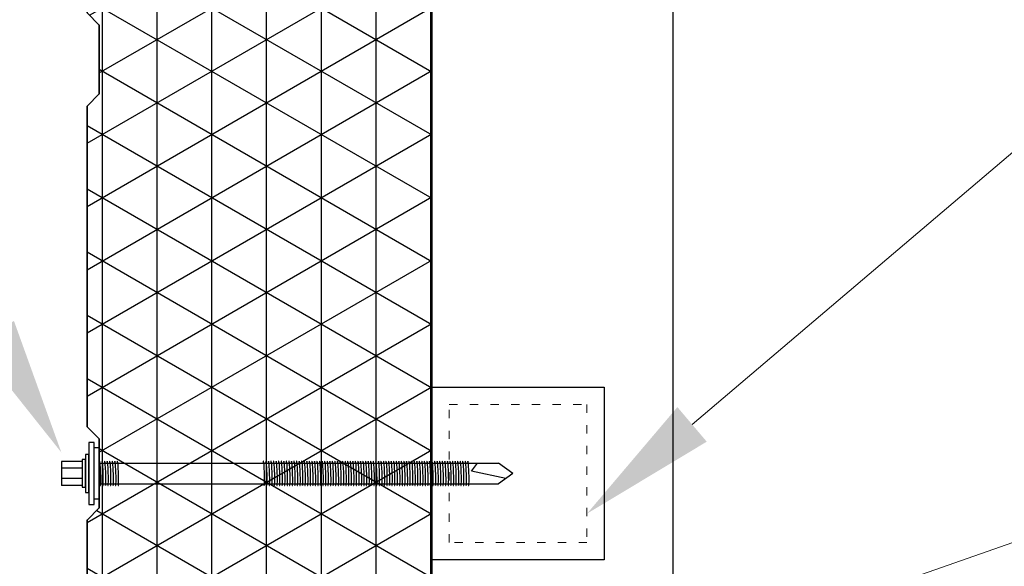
# Model space of a CAD drawing. Header units: millimetres. Extents: x 2842173 to 10151342, y -218675 to 375325.
# Tile 51 of 107: x 2933038 to 2934466, y 115949 to 116741. Entities that reach past the tile are written whole.
import ezdxf
from ezdxf import colors
from ezdxf.entities.mleader import LeaderData, LeaderLine
from ezdxf.math import Vec2, Vec3

# ---------------------------------------------------------------- set-up
doc = ezdxf.new("R2010")
doc.units = ezdxf.units.MM
doc.linetypes.add('ACAD_ISO03W100', pattern=[30, 12, -18])
doc.styles.add('ISOCPEUR', font='isocpeur.ttf')

# ---------------------------------------------------------------- blocks, each defined once
blk = doc.blocks.new('dbdf')
at = {"ltscale": 6}
for p, q in [((459243.5, -549910.1), (459228.5, -549931.3)), ((459243.5, -549910.1), (459258.5, -549931.3)), ((459251, -549920.7), (459240.1, -549970.3)), ((459228.5, -550510.1), (459228.5, -549931.3)), ((459258.5, -550510.1), (459258.5, -549931.3)), ((459240.1, -549970.3), (459228.5, -549961.7)), ((459226, -550535.1), (459226, -550565.1)), ((459236, -550535.1), (459236, -550565.1)), ((459251, -550535.1), (459251, -550565.1)), ((459261, -550535.1), (459261, -550565.1)), ((459226, -550565.1), (459261, -550565.1))]:
    blk.add_line(p, q, dxfattribs=at)
for points in [[(459206, -550510.1), (459281, -550510.1), (459281, -550517.6), (459206, -550517.6)], [(459198.5, -550525.1), (459288.5, -550525.1), (459288.5, -550517.6), (459198.5, -550517.6)], [(459216, -550530.1), (459271, -550530.1), (459271, -550525.1), (459216, -550525.1)], [(459223.5, -550535.1), (459263.5, -550535.1), (459263.5, -550530.1), (459223.5, -550530.1)]]:
    blk.add_lwpolyline(points, close=True, dxfattribs=at)
for centre in [(459243.5, -549974.9), (459243.5, -549978.6), (459243.5, -549982.3), (459243.5, -549986), (459243.5, -549989.7), (459243.5, -549993.4), (459243.5, -549997.1), (459243.5, -550000.8), (459243.5, -550004.5), (459243.5, -550008.3), (459243.5, -550012), (459243.5, -550015.7), (459243.5, -550019.4), (459243.5, -550023.1), (459243.5, -550026.8), (459243.5, -550030.5), (459243.5, -550034.2), (459243.5, -550037.9), (459243.5, -550041.6), (459243.5, -550045.3), (459243.5, -550049), (459243.5, -550052.7), (459243.5, -550056.4), (459243.5, -550060.2), (459243.5, -550063.9), (459243.5, -550067.6), (459243.5, -550071.3), (459243.5, -550075), (459243.5, -550078.7), (459243.5, -550082.4), (459243.5, -550086.1), (459243.5, -550089.8), (459243.5, -550093.5), (459243.5, -550097.2), (459243.5, -550100.9), (459243.5, -550104.6), (459243.5, -550108.4), (459243.5, -550112.1), (459243.5, -550115.8), (459243.5, -550119.5), (459243.5, -550123.2), (459243.5, -550126.9), (459243.5, -550130.6), (459243.5, -550134.3), (459243.5, -550138), (459243.5, -550141.7), (459243.5, -550145.4), (459243.5, -550149.1), (459243.5, -550152.8), (459243.5, -550156.5), (459243.5, -550160.3), (459243.5, -550164), (459243.5, -550167.7), (459243.5, -550171.4), (459243.5, -550175.1), (459243.5, -550178.8), (459243.5, -550182.5), (459243.5, -550186.2), (459243.5, -550189.9), (459243.5, -550193.6), (459243.5, -550197.3), (459243.5, -550201), (459243.5, -550204.7), (459243.5, -550208.5), (459243.5, -550212.2), (459243.4, -550215.9), (459243.4, -550219.6), (459243.4, -550223.3), (459243.4, -550227), (459243.4, -550230.7), (459243.4, -550234.4), (459243.4, -550238.1), (459243.4, -550241.8), (459243.4, -550245.5), (459243.4, -550249.2), (459243.4, -550252.9), (459243.4, -550256.7), (459243.4, -550260.4), (459243.4, -550264.1), (459243.4, -550267.8), (459243.4, -550271.5), (459243.5, -550483.2), (459243.5, -550486.9), (459243.5, -550490.6), (459243.5, -550494.3), (459243.5, -550498), (459243.5, -550501.7), (459243.5, -550505.4), (459243.5, -550509.1)]:
    blk.add_ellipse(centre, major_axis=(17.9, 0.6), ratio=0.052802, start_param=-0.580936, end_param=3.718868, dxfattribs=at)

msp = doc.modelspace()

# ---------------------------------------------------------------- hatches: boundary and pattern name
at = {"ltscale": 6}
h = msp.add_hatch(dxfattribs=at)
h.set_pattern_fill('NET3', color=256, scale=25, angle=-90, style=0)
h.set_pattern_definition([(270, (134156.97, -1288715.38), (79.375, -1e-14), []), (330, (134156.97, -1288715.38), (39.6875, 68.7407664), []), (30, (134156.97, -1288715.38), (-39.6875, 68.7407664), [])])
h.paths.add_polyline_path([(2933635.348, 117109.742), (2933135.348, 117109.742), (2933135.348, 116751.248), (2933153.026, 116733.57), (2933153.026, 116633.57), (2933135.348, 116615.892), (2933135.348, 116151.248), (2933153.026, 116133.57), (2933153.026, 116033.57), (2933135.348, 116015.892), (2933135.348, 115450.167), (2933635.348, 115450.167)])

# ---------------------------------------------------------------- linework, layer by layer
at = {"lineweight": 35, "ltscale": 6}
msp.add_lwpolyline([(2933135.348, 115450.167), (2933135.348, 116015.892), (2933153.026, 116033.57), (2933153.026, 116133.57), (2933135.348, 116151.248), (2933135.348, 116615.892), (2933153.026, 116633.57), (2933153.026, 116733.57), (2933135.348, 116751.248), (2933135.348, 117109.742)], dxfattribs=at)
at = {"color": 250, "linetype": 'Continuous', "lineweight": 30, "ltscale": 15}
for points in [[(2933635.348, 115450.167), (2933635.348, 117109.742)], [(2933635.348, 117109.742), (2933635.348, 115450.167)], [(2933635.348, 115450.167), (2933635.348, 117109.742)], [(2933635.348, 117109.742), (2933635.348, 114800.167)], [(2933984.846, 117109.742), (2933984.846, 114793.097)]]:
    msp.add_lwpolyline(points, dxfattribs=at)
msp.add_lwpolyline([(2933635.348, 116208.506), (2933885.348, 116208.506), (2933885.348, 115958.506), (2933635.348, 115958.506)], close=True, dxfattribs=at)
at = {"color": 0, "linetype": 'ACAD_ISO03W100', "lineweight": 9}
msp.add_lwpolyline([(2933660.348, 116183.506), (2933860.348, 116183.506), (2933860.348, 115983.506), (2933660.348, 115983.506)], close=True, dxfattribs=at)

# ---------------------------------------------------------------- block references
at = {"rotation": 270}
msp.add_blockref('dbdf', (3483663.166, 575327.049), dxfattribs=at)

# ---------------------------------------------------------------- leaders
at = {"color": 0, "linetype": 'ByBlock', "lineweight": 9}
ml = msp.add_multileader_mtext('Standard', dxfattribs=at)
ml.set_content('2', style='ISOCPEUR')
ml.set_leader_properties(lineweight=0)
ml.build(insert=Vec2(0, 0))
ml.multileader.update_dxf_attribs({"text_left_attachment_type": 6, "text_right_attachment_type": 6, "dogleg_length": 100, "arrow_head_size": 200})
ctx = ml.context
ctx.base_point, ctx.char_height, ctx.arrow_head_size, ctx.plane_origin = Vec3(2932419.828, 116873.968), 300, 200, Vec3(2937090.246, 117564.847)
ctx.left_attachment, ctx.right_attachment, ctx.text_align_type = 6, 6, 1
notes = []
notes.append((ctx, [(0, (1, 1, 0), (2932673.828, 116873.968), (-1, 0), 100, [(1, [(2933098.026, 116113.926)], 0, [])])]))
ctx.mtext.insert, ctx.mtext.width, ctx.mtext.alignment, ctx.mtext.flow_direction = Vec3(2932532.67, 117233.968), 3767.60228, 2, 5
ml = msp.add_multileader_mtext('Standard', dxfattribs=at)
ml.set_content('{\\fISOCPEUR|b0|i0|c204|p34;\\C256;Ветровой ригель \\C0; 50х50х5 }', style='ISOCPEUR')
ml.set_leader_properties(lineweight=0)
ml.build(insert=Vec2(0, 0))
ml.multileader.update_dxf_attribs({"text_left_attachment_type": 6, "text_right_attachment_type": 6, "dogleg_length": 100, "arrow_head_size": 200})
ctx = ml.context
ctx.base_point, ctx.char_height, ctx.arrow_head_size, ctx.plane_origin = Vec3(2934824.343, 116758.814), 250, 200, Vec3(2929896.351, 117490.193)
ctx.left_attachment, ctx.right_attachment, ctx.text_align_type = 6, 6, 1
notes.append((ctx, [(0, (1, 1, 0), (2934724.343, 116758.814), (1, 0), 100, [(1, [(2933860.348, 116025.167)], 0, [])])]))
ctx.mtext.insert, ctx.mtext.width, ctx.mtext.alignment, ctx.mtext.flow_direction = Vec3(2936138.843, 117058.814), 3767.60228, 2, 5
ml = msp.add_multileader_mtext('Standard', dxfattribs=at)
ml.set_content('3', style='ISOCPEUR')
ml.set_leader_properties(lineweight=0)
ml.build(insert=Vec2(0, 0))
ml.multileader.update_dxf_attribs({"text_left_attachment_type": 6, "text_right_attachment_type": 6, "dogleg_length": 100, "arrow_head_size": 200})
ctx = ml.context
ctx.base_point, ctx.char_height, ctx.arrow_head_size, ctx.plane_origin = Vec3(2932419.828, 116364.929), 300, 200, Vec3(2937090.246, 117055.808)
ctx.left_attachment, ctx.right_attachment, ctx.text_align_type = 6, 6, 1
notes.append((ctx, [(0, (1, 1, 0), (2932673.828, 116364.929), (-1, 0), 100, [(1, [(2933042.87, 115841.84)], 0, [])])]))
ctx.mtext.insert, ctx.mtext.width, ctx.mtext.alignment, ctx.mtext.flow_direction = Vec3(2932545.765, 116724.929), 3767.60228, 2, 5
ml = msp.add_multileader_mtext('Standard', dxfattribs=at)
ml.set_content('{\\fISOCPEUR|b0|i0|c204|p34;Ст2}', style='ISOCPEUR')
ml.set_leader_properties(lineweight=0)
ml.build(insert=Vec2(0, 0))
ml.multileader.update_dxf_attribs({"text_left_attachment_type": 6, "text_right_attachment_type": 6, "dogleg_length": 100, "arrow_head_size": 200})
ctx = ml.context
ctx.base_point, ctx.char_height, ctx.arrow_head_size, ctx.plane_origin = Vec3(2934824.343, 116069.485), 250, 200, Vec3(2929896.351, 116800.864)
ctx.left_attachment, ctx.right_attachment, ctx.text_align_type = 6, 6, 1
notes.append((ctx, [(0, (1, 1, 0), (2934724.343, 116069.485), (1, 0), 100, [(1, [(2933935.348, 115793.92)], 0, [])])]))
ctx.mtext.insert, ctx.mtext.width, ctx.mtext.alignment, ctx.mtext.flow_direction = Vec3(2935088.843, 116369.485), 555.01476, 2, 5
ml = msp.add_multileader_mtext('Standard', dxfattribs=at)
ml.set_content('4', style='ISOCPEUR')
ml.set_leader_properties(lineweight=0)
ml.build(insert=Vec2(0, 0))
ml.multileader.update_dxf_attribs({"text_left_attachment_type": 6, "text_right_attachment_type": 6, "dogleg_length": 100, "arrow_head_size": 200})
ctx = ml.context
ctx.base_point, ctx.char_height, ctx.arrow_head_size, ctx.plane_origin = Vec3(2932452.193, 115862.501), 300, 200, Vec3(2937090.246, 116773.368)
ctx.left_attachment, ctx.right_attachment, ctx.text_align_type = 6, 6, 1
notes.append((ctx, [(0, (1, 1, 0), (2932736.193, 115862.501), (-1, 0), 100, [(1, [(2933080.47, 115551.611)], 0, [])])]))
ctx.mtext.insert, ctx.mtext.width, ctx.mtext.alignment, ctx.mtext.flow_direction = Vec3(2932544.193, 116222.501), 3767.60228, 2, 5
for ctx, leaders in notes:
    for number, flags, end, landing, length, lines in leaders:
        leader = LeaderData()
        leader.index, (leader.has_last_leader_line, leader.has_dogleg_vector, leader.attachment_direction) = number, flags
        leader.last_leader_point, leader.dogleg_vector, leader.dogleg_length = Vec3(end), Vec3(landing), length
        for number, points, colour, breaks in lines:
            line = LeaderLine()
            line.index, line.vertices, line.color, line.breaks = number, Vec3.list(points), colors.encode_raw_color(colour), breaks
            leader.lines.append(line)
        ctx.leaders.append(leader)

doc.saveas('drawing.dxf')
